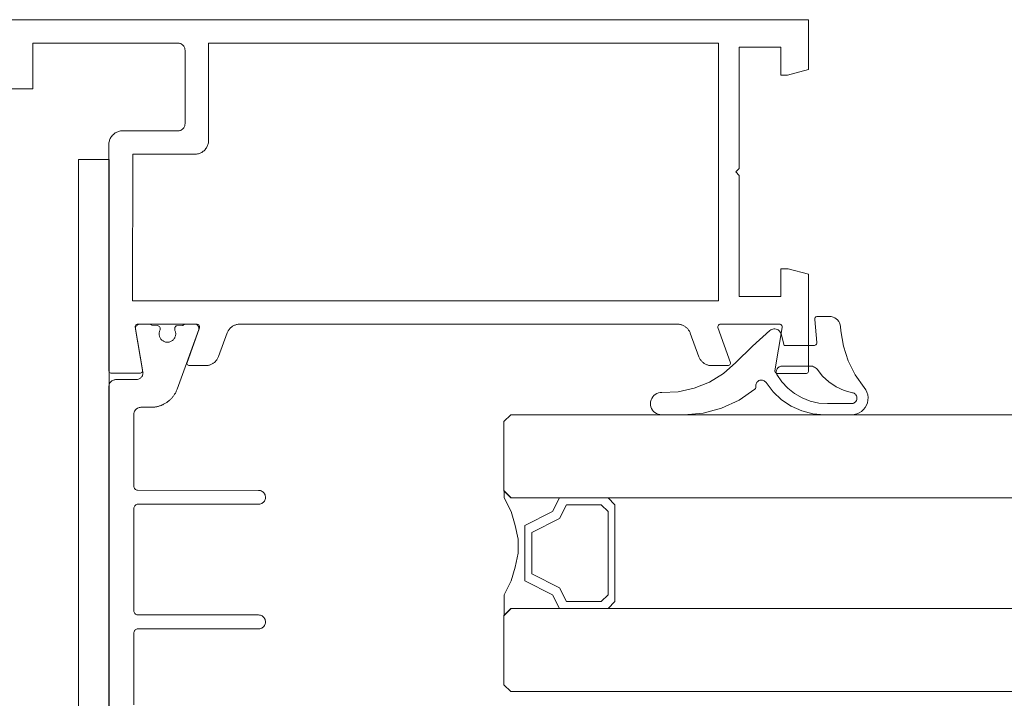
# Paper-space layout 'AD-02 DETAL MONTAŻU DRZWI' of a CAD drawing. Header units: millimetres. Extents: x 0 to 594, y 0 to 550.
# Tile 35 of 99: x 129 to 143, y 216 to 226. Entities that reach past the tile are written whole.
import ezdxf
from ezdxf.xclip import XClip

# ---------------------------------------------------------------- set-up
doc = ezdxf.new("R2010")
doc.units = ezdxf.units.MM
doc.header["$MEASUREMENT"] = 0
doc.header["$XCLIPFRAME"] = 0
doc.layers.add('A_stolarka_Nr_pióra__1', color=7, linetype='Continuous', lineweight=20)
doc.layers.add('A_stolarka_Nr_pióra__2', color=8, linetype='Continuous', lineweight=13)

# ---------------------------------------------------------------- blocks, each defined once
blk = doc.blocks.new('Rysunek_2_2', base_point=(-46914.584, -27095.2))
at = {"layer": 'A_stolarka_Nr_pióra__1', "color": 7, "linetype": 'Continuous', "lineweight": 20, "ltscale": 0.2}
for p, q in [((136.242, 219.952), (136.142, 219.852)), ((136.242, 219.952), (157.585, 219.952)), ((136.142, 218.852), (136.142, 219.852)), ((136.242, 218.752), (136.142, 218.852)), ((136.242, 218.752), (157.585, 218.752)), ((136.242, 217.152), (136.142, 217.052)), ((136.242, 217.152), (157.585, 217.152)), ((136.142, 216.052), (136.142, 217.052)), ((136.242, 215.952), (136.142, 216.052)), ((136.242, 215.952), (157.585, 215.952))]:
    blk.add_line(p, q, dxfattribs=at)
at = {"layer": 'A_stolarka_Nr_pióra__1', "color": 7, "linetype": 'Continuous', "lineweight": 20, "ltscale": 0.2, "flags": 128}
for points in [[(127.536, 225.657), (140.541, 225.658), (140.541, 224.939), (140.241, 224.859), (140.141, 224.859), (140.141, 225.259), (139.541, 225.259), (139.541, 223.509), (139.491, 223.459), (139.541, 223.409), (139.542, 221.659), (140.142, 221.659), (140.142, 222.059), (140.248, 222.059), (140.542, 221.98), (140.543, 220.588), (140.541, 220.577), (140.537, 220.567), (140.53, 220.559), (140.522, 220.553), (140.512, 220.549), (140.093, 220.548), (140.083, 220.549), (140.074, 220.553), (140.065, 220.559), (140.059, 220.568), (140.055, 220.577), (140.054, 220.587), (140.163, 221.211), (140.163, 221.222), (140.161, 221.232), (140.156, 221.241), (140.149, 221.249), (140.141, 221.255), (140.131, 221.258), (140.11, 221.258), (140.1, 221.26), (139.96, 221.26), (139.95, 221.259), (139.272, 221.26), (139.261, 221.258), (139.251, 221.254), (139.242, 221.246), (139.236, 221.236), (139.233, 221.226), (139.233, 221.214), (139.416, 220.702), (139.415, 220.692), (139.411, 220.681), (139.404, 220.673), (139.396, 220.666), (139.386, 220.662), (139.146, 220.661), (139.135, 220.661), (139.125, 220.662), (139.114, 220.663), (139.104, 220.665), (139.094, 220.668), (139.084, 220.671), (139.074, 220.674), (139.065, 220.678), (139.055, 220.682), (139.046, 220.687), (139.037, 220.693), (139.029, 220.699), (139.02, 220.705), (139.013, 220.712), (139.005, 220.719), (138.998, 220.726), (138.991, 220.734), (138.985, 220.742), (138.979, 220.751), (138.973, 220.76), (138.968, 220.769), (138.964, 220.778), (138.959, 220.788), (138.835, 221.128), (138.832, 221.138), (138.827, 221.147), (138.822, 221.157), (138.817, 221.166), (138.811, 221.174), (138.805, 221.183), (138.799, 221.191), (138.792, 221.198), (138.784, 221.206), (138.777, 221.213), (138.768, 221.219), (138.76, 221.225), (138.751, 221.231), (138.742, 221.236), (138.733, 221.241), (138.723, 221.245), (138.714, 221.249), (138.704, 221.252), (138.694, 221.254), (138.684, 221.257), (138.673, 221.258), (138.663, 221.259), (138.653, 221.26), (132.336, 221.26), (132.326, 221.26), (132.315, 221.259), (132.305, 221.258), (132.295, 221.256), (132.284, 221.254), (132.274, 221.251), (132.264, 221.247), (132.255, 221.244), (132.245, 221.239), (132.236, 221.234), (132.227, 221.229), (132.218, 221.223), (132.21, 221.217), (132.201, 221.21), (132.194, 221.203), (132.186, 221.195), (132.18, 221.187), (132.173, 221.179), (132.167, 221.17), (132.161, 221.162), (132.156, 221.152), (132.152, 221.143), (132.148, 221.133), (132.024, 220.793), (132.02, 220.783), (132.015, 220.773), (132.011, 220.764), (132.005, 220.755), (132, 220.747), (131.993, 220.738), (131.987, 220.73), (131.98, 220.722), (131.973, 220.715), (131.965, 220.708), (131.957, 220.702), (131.948, 220.696), (131.939, 220.69), (131.93, 220.685), (131.921, 220.68), (131.912, 220.676), (131.902, 220.672), (131.892, 220.669), (131.882, 220.666), (131.872, 220.664), (131.862, 220.663), (131.851, 220.662), (131.841, 220.661), (131.605, 220.661), (131.594, 220.662), (131.584, 220.667), (131.576, 220.674), (131.57, 220.683), (131.566, 220.693), (131.747, 221.206), (131.749, 221.218), (131.748, 221.229), (131.744, 221.24), (131.737, 221.249), (131.728, 221.256), (131.717, 221.26), (130.858, 221.262), (130.847, 221.26), (130.838, 221.256), (130.83, 221.25), (130.823, 221.242), (130.819, 221.232), (130.818, 221.222), (130.927, 220.598), (130.927, 220.588), (130.925, 220.578), (130.921, 220.568), (130.914, 220.561), (130.905, 220.555), (130.895, 220.552), (130.479, 220.551), (130.468, 220.553), (130.458, 220.557), (130.45, 220.563), (130.444, 220.572), (130.44, 220.582), (130.44, 223.854), (130.44, 223.867), (130.442, 223.88), (130.444, 223.893), (130.447, 223.906), (130.451, 223.919), (130.456, 223.932), (130.461, 223.944), (130.468, 223.955), (130.475, 223.967), (130.483, 223.977), (130.492, 223.988), (130.501, 223.997), (130.511, 224.006), (130.521, 224.015), (130.532, 224.022), (130.544, 224.029), (130.556, 224.035), (130.568, 224.04), (130.581, 224.045), (130.593, 224.048), (130.607, 224.051), (130.62, 224.052), (130.633, 224.053), (131.44, 224.053), (131.453, 224.054), (131.463, 224.056), (131.473, 224.059), (131.482, 224.063), (131.491, 224.067), (131.502, 224.075), (131.509, 224.082), (131.516, 224.089), (131.522, 224.097), (131.527, 224.105), (131.532, 224.114), (131.535, 224.124), (131.538, 224.134), (131.539, 224.143), (131.54, 224.153), (131.54, 225.218), (131.539, 225.228), (131.538, 225.238), (131.535, 225.247), (131.532, 225.257), (131.527, 225.266), (131.522, 225.274), (131.516, 225.282), (131.509, 225.29), (131.502, 225.296), (131.491, 225.304), (131.482, 225.309), (131.473, 225.312), (131.463, 225.315), (131.453, 225.317), (131.44, 225.318), (129.343, 225.318), (129.343, 224.658), (128.943, 224.658)], [(127.536, 225.657), (140.541, 225.658), (140.541, 224.939), (140.241, 224.859), (140.141, 224.859), (140.141, 225.259), (139.541, 225.259), (139.541, 223.509), (139.491, 223.459), (139.541, 223.409), (139.542, 221.659), (140.142, 221.659), (140.142, 222.059), (140.248, 222.059), (140.542, 221.98), (140.543, 220.588), (140.541, 220.577), (140.537, 220.567), (140.53, 220.559), (140.522, 220.553), (140.512, 220.549), (140.093, 220.548), (140.083, 220.549), (140.074, 220.553), (140.065, 220.559), (140.059, 220.568), (140.055, 220.577), (140.054, 220.587), (140.163, 221.211), (140.163, 221.222), (140.161, 221.232), (140.156, 221.241), (140.149, 221.249), (140.141, 221.255), (140.131, 221.258), (140.11, 221.258), (140.1, 221.26), (139.96, 221.26), (139.95, 221.259), (139.272, 221.26), (139.261, 221.258), (139.251, 221.254), (139.242, 221.246), (139.236, 221.236), (139.233, 221.226), (139.233, 221.214), (139.416, 220.702), (139.415, 220.692), (139.411, 220.681), (139.404, 220.673), (139.396, 220.666), (139.386, 220.662), (139.146, 220.661), (139.135, 220.661), (139.125, 220.662), (139.114, 220.663), (139.104, 220.665), (139.094, 220.668), (139.084, 220.671), (139.074, 220.674), (139.065, 220.678), (139.055, 220.682), (139.046, 220.687), (139.037, 220.693), (139.029, 220.699), (139.02, 220.705), (139.013, 220.712), (139.005, 220.719), (138.998, 220.726), (138.991, 220.734), (138.985, 220.742), (138.979, 220.751), (138.973, 220.76), (138.968, 220.769), (138.964, 220.778), (138.959, 220.788), (138.835, 221.128), (138.832, 221.138), (138.827, 221.147), (138.822, 221.157), (138.817, 221.166), (138.811, 221.174), (138.805, 221.183), (138.799, 221.191), (138.792, 221.198), (138.784, 221.206), (138.777, 221.213), (138.768, 221.219), (138.76, 221.225), (138.751, 221.231), (138.742, 221.236), (138.733, 221.241), (138.723, 221.245), (138.714, 221.249), (138.704, 221.252), (138.694, 221.254), (138.684, 221.257), (138.673, 221.258), (138.663, 221.259), (138.653, 221.26), (132.336, 221.26), (132.326, 221.26), (132.315, 221.259), (132.305, 221.258), (132.295, 221.256), (132.284, 221.254), (132.274, 221.251), (132.264, 221.247), (132.255, 221.244), (132.245, 221.239), (132.236, 221.234), (132.227, 221.229), (132.218, 221.223), (132.21, 221.217), (132.201, 221.21), (132.194, 221.203), (132.186, 221.195), (132.18, 221.187), (132.173, 221.179), (132.167, 221.17), (132.161, 221.162), (132.156, 221.152), (132.152, 221.143), (132.148, 221.133), (132.024, 220.793), (132.02, 220.783), (132.015, 220.773), (132.011, 220.764), (132.005, 220.755), (132, 220.747), (131.993, 220.738), (131.987, 220.73), (131.98, 220.722), (131.973, 220.715), (131.965, 220.708), (131.957, 220.702), (131.948, 220.696), (131.939, 220.69), (131.93, 220.685), (131.921, 220.68), (131.912, 220.676), (131.902, 220.672), (131.892, 220.669), (131.882, 220.666), (131.872, 220.664), (131.862, 220.663), (131.851, 220.662), (131.841, 220.661), (131.605, 220.661), (131.594, 220.662), (131.584, 220.667), (131.576, 220.674), (131.57, 220.683), (131.566, 220.693), (131.747, 221.206), (131.749, 221.218), (131.748, 221.229), (131.744, 221.24), (131.737, 221.249), (131.728, 221.256), (131.717, 221.26), (130.858, 221.262), (130.847, 221.26), (130.838, 221.256), (130.83, 221.25), (130.823, 221.242), (130.819, 221.232), (130.818, 221.222), (130.927, 220.598), (130.927, 220.588), (130.925, 220.578), (130.921, 220.568), (130.914, 220.561), (130.905, 220.555), (130.895, 220.552), (130.479, 220.551), (130.468, 220.553), (130.458, 220.557), (130.45, 220.563), (130.444, 220.572), (130.44, 220.582), (130.44, 223.854), (130.44, 223.867), (130.442, 223.88), (130.444, 223.893), (130.447, 223.906), (130.451, 223.919), (130.456, 223.932), (130.461, 223.944), (130.468, 223.955), (130.475, 223.967), (130.483, 223.977), (130.492, 223.988), (130.501, 223.997), (130.511, 224.006), (130.521, 224.015), (130.532, 224.022), (130.544, 224.029), (130.556, 224.035), (130.568, 224.04), (130.581, 224.045), (130.593, 224.048), (130.607, 224.051), (130.62, 224.052), (130.633, 224.053), (131.44, 224.053), (131.453, 224.054), (131.463, 224.056), (131.473, 224.059), (131.482, 224.063), (131.491, 224.067), (131.502, 224.075), (131.509, 224.082), (131.516, 224.089), (131.522, 224.097), (131.527, 224.105), (131.532, 224.114), (131.535, 224.124), (131.538, 224.134), (131.539, 224.143), (131.54, 224.153), (131.54, 225.218), (131.539, 225.228), (131.538, 225.238), (131.535, 225.247), (131.532, 225.257), (131.527, 225.266), (131.522, 225.274), (131.516, 225.282), (131.509, 225.29), (131.502, 225.296), (131.491, 225.304), (131.482, 225.309), (131.473, 225.312), (131.463, 225.315), (131.453, 225.317), (131.44, 225.318), (129.343, 225.318), (129.343, 224.658), (128.943, 224.658)], [(130.442, 215.352), (130.442, 220.359), (130.442, 220.369), (130.444, 220.379), (130.446, 220.389), (130.45, 220.398), (130.455, 220.41), (130.461, 220.418), (130.467, 220.426), (130.477, 220.435), (130.485, 220.441), (130.496, 220.448), (130.506, 220.452), (130.515, 220.455), (130.525, 220.458), (130.535, 220.459), (130.542, 220.459), (130.834, 220.459), (130.845, 220.46), (130.856, 220.461), (130.867, 220.465), (130.877, 220.469), (130.887, 220.474), (130.896, 220.481), (130.904, 220.488), (130.912, 220.496), (130.918, 220.505), (130.924, 220.515), (130.928, 220.525), (130.931, 220.536), (130.933, 220.547), (130.934, 220.558), (130.933, 220.569), (130.824, 221.189), (130.823, 221.2), (130.825, 221.211), (130.828, 221.221), (130.833, 221.231), (130.84, 221.24), (130.848, 221.247), (130.858, 221.253), (130.868, 221.257), (130.879, 221.259), (131.021, 221.259), (131.031, 221.258), (131.042, 221.255), (131.051, 221.251), (131.06, 221.244), (131.141, 221.239), (131.151, 221.238), (131.161, 221.233), (131.169, 221.227), (131.176, 221.218), (131.18, 221.208), (131.181, 221.187), (131.179, 221.177), (131.173, 221.16), (131.17, 221.15), (131.168, 221.14), (131.166, 221.13), (131.166, 221.12), (131.166, 221.11), (131.167, 221.1), (131.169, 221.09), (131.172, 221.08), (131.176, 221.07), (131.18, 221.061), (131.186, 221.052), (131.192, 221.044), (131.199, 221.036), (131.206, 221.029), (131.214, 221.023), (131.222, 221.017), (131.231, 221.012), (131.241, 221.008), (131.25, 221.004), (131.26, 221.002), (131.27, 221), (131.28, 220.999), (131.291, 220.999), (131.301, 221), (131.311, 221.002), (131.321, 221.004), (131.331, 221.008), (131.34, 221.012), (131.349, 221.017), (131.357, 221.023), (131.365, 221.029), (131.373, 221.036), (131.379, 221.044), (131.385, 221.052), (131.391, 221.061), (131.395, 221.07), (131.399, 221.08), (131.402, 221.09), (131.404, 221.1), (131.405, 221.11), (131.406, 221.12), (131.405, 221.13), (131.404, 221.14), (131.401, 221.15), (131.398, 221.16), (131.394, 221.17), (131.391, 221.18), (131.391, 221.199), (131.392, 221.21), (131.396, 221.219), (131.403, 221.228), (131.411, 221.234), (131.421, 221.238), (131.506, 221.239), (131.513, 221.246), (131.522, 221.252), (131.532, 221.256), (131.543, 221.259), (131.681, 221.259), (131.693, 221.258), (131.705, 221.254), (131.716, 221.248), (131.725, 221.24), (131.732, 221.23), (131.738, 221.219), (131.741, 221.207), (131.741, 221.195), (131.739, 221.183), (131.426, 220.322), (131.422, 220.312), (131.418, 220.303), (131.414, 220.293), (131.41, 220.284), (131.405, 220.275), (131.4, 220.265), (131.395, 220.256), (131.39, 220.248), (131.384, 220.239), (131.378, 220.23), (131.372, 220.222), (131.366, 220.213), (131.359, 220.205), (131.353, 220.197), (131.346, 220.19), (131.339, 220.182), (131.331, 220.175), (131.324, 220.167), (131.316, 220.16), (131.308, 220.154), (131.3, 220.147), (131.292, 220.141), (131.284, 220.134), (131.275, 220.128), (131.267, 220.123), (131.258, 220.117), (131.249, 220.112), (131.24, 220.107), (131.23, 220.102), (131.221, 220.097), (131.212, 220.093), (131.202, 220.089), (131.193, 220.085), (131.183, 220.082), (131.173, 220.078), (131.163, 220.075), (131.153, 220.072), (131.143, 220.07), (131.133, 220.068), (131.122, 220.066), (131.112, 220.064), (131.102, 220.062), (131.092, 220.061), (131.081, 220.06), (131.071, 220.06), (131.06, 220.059), (131.05, 220.059), (130.902, 220.059), (130.892, 220.058), (130.878, 220.056), (130.866, 220.052), (130.856, 220.048), (130.848, 220.043), (130.84, 220.037), (130.83, 220.029), (130.823, 220.021), (130.816, 220.01), (130.811, 220.001), (130.807, 219.992), (130.804, 219.982), (130.802, 219.972), (130.802, 219.962), (130.802, 218.919), (130.802, 218.909), (130.805, 218.899), (130.81, 218.888), (130.816, 218.88), (130.824, 218.872), (130.833, 218.866), (130.842, 218.862), (130.854, 218.86), (132.602, 218.859), (132.615, 218.858), (132.628, 218.855), (132.641, 218.851), (132.653, 218.845), (132.664, 218.837), (132.673, 218.829), (132.682, 218.818), (132.689, 218.807), (132.695, 218.795), (132.699, 218.782), (132.701, 218.769), (132.701, 218.756), (132.7, 218.742), (132.697, 218.729), (132.692, 218.717), (132.686, 218.705), (132.678, 218.694), (132.669, 218.685), (132.658, 218.677), (132.647, 218.67), (132.634, 218.665), (132.622, 218.661), (132.608, 218.659), (130.862, 218.659), (130.85, 218.658), (130.84, 218.655), (130.829, 218.65), (130.821, 218.643), (130.814, 218.636), (130.809, 218.628), (130.804, 218.617), (130.802, 218.607), (130.802, 217.119), (130.802, 217.109), (130.805, 217.099), (130.81, 217.088), (130.816, 217.08), (130.824, 217.072), (130.833, 217.066), (130.842, 217.062), (130.854, 217.06), (132.602, 217.059), (132.615, 217.058), (132.628, 217.055), (132.641, 217.051), (132.653, 217.045), (132.664, 217.037), (132.673, 217.029), (132.682, 217.018), (132.689, 217.007), (132.695, 216.995), (132.699, 216.982), (132.701, 216.969), (132.701, 216.956), (132.7, 216.942), (132.697, 216.929), (132.692, 216.917), (132.686, 216.905), (132.678, 216.894), (132.669, 216.885), (132.658, 216.877), (132.647, 216.87), (132.634, 216.865), (132.622, 216.861), (132.608, 216.859), (130.862, 216.859), (130.85, 216.858), (130.84, 216.855), (130.829, 216.85), (130.821, 216.843), (130.814, 216.836), (130.809, 216.828), (130.804, 216.817), (130.802, 216.807), (130.802, 215.759)], [(130.442, 215.352), (130.442, 220.359), (130.442, 220.369), (130.444, 220.379), (130.446, 220.389), (130.45, 220.398), (130.455, 220.41), (130.461, 220.418), (130.467, 220.426), (130.477, 220.435), (130.485, 220.441), (130.496, 220.448), (130.506, 220.452), (130.515, 220.455), (130.525, 220.458), (130.535, 220.459), (130.542, 220.459), (130.834, 220.459), (130.845, 220.46), (130.856, 220.461), (130.867, 220.465), (130.877, 220.469), (130.887, 220.474), (130.896, 220.481), (130.904, 220.488), (130.912, 220.496), (130.918, 220.505), (130.924, 220.515), (130.928, 220.525), (130.931, 220.536), (130.933, 220.547), (130.934, 220.558), (130.933, 220.569), (130.824, 221.189), (130.823, 221.2), (130.825, 221.211), (130.828, 221.221), (130.833, 221.231), (130.84, 221.24), (130.848, 221.247), (130.858, 221.253), (130.868, 221.257), (130.879, 221.259), (131.021, 221.259), (131.031, 221.258), (131.042, 221.255), (131.051, 221.251), (131.06, 221.244), (131.141, 221.239), (131.151, 221.238), (131.161, 221.233), (131.169, 221.227), (131.176, 221.218), (131.18, 221.208), (131.181, 221.187), (131.179, 221.177), (131.173, 221.16), (131.17, 221.15), (131.168, 221.14), (131.166, 221.13), (131.166, 221.12), (131.166, 221.11), (131.167, 221.1), (131.169, 221.09), (131.172, 221.08), (131.176, 221.07), (131.18, 221.061), (131.186, 221.052), (131.192, 221.044), (131.199, 221.036), (131.206, 221.029), (131.214, 221.023), (131.222, 221.017), (131.231, 221.012), (131.241, 221.008), (131.25, 221.004), (131.26, 221.002), (131.27, 221), (131.28, 220.999), (131.291, 220.999), (131.301, 221), (131.311, 221.002), (131.321, 221.004), (131.331, 221.008), (131.34, 221.012), (131.349, 221.017), (131.357, 221.023), (131.365, 221.029), (131.373, 221.036), (131.379, 221.044), (131.385, 221.052), (131.391, 221.061), (131.395, 221.07), (131.399, 221.08), (131.402, 221.09), (131.404, 221.1), (131.405, 221.11), (131.406, 221.12), (131.405, 221.13), (131.404, 221.14), (131.401, 221.15), (131.398, 221.16), (131.394, 221.17), (131.391, 221.18), (131.391, 221.199), (131.392, 221.21), (131.396, 221.219), (131.403, 221.228), (131.411, 221.234), (131.421, 221.238), (131.506, 221.239), (131.513, 221.246), (131.522, 221.252), (131.532, 221.256), (131.543, 221.259), (131.681, 221.259), (131.693, 221.258), (131.705, 221.254), (131.716, 221.248), (131.725, 221.24), (131.732, 221.23), (131.738, 221.219), (131.741, 221.207), (131.741, 221.195), (131.739, 221.183), (131.426, 220.322), (131.422, 220.312), (131.418, 220.303), (131.414, 220.293), (131.41, 220.284), (131.405, 220.275), (131.4, 220.265), (131.395, 220.256), (131.39, 220.248), (131.384, 220.239), (131.378, 220.23), (131.372, 220.222), (131.366, 220.213), (131.359, 220.205), (131.353, 220.197), (131.346, 220.19), (131.339, 220.182), (131.331, 220.175), (131.324, 220.167), (131.316, 220.16), (131.308, 220.154), (131.3, 220.147), (131.292, 220.141), (131.284, 220.134), (131.275, 220.128), (131.267, 220.123), (131.258, 220.117), (131.249, 220.112), (131.24, 220.107), (131.23, 220.102), (131.221, 220.097), (131.212, 220.093), (131.202, 220.089), (131.193, 220.085), (131.183, 220.082), (131.173, 220.078), (131.163, 220.075), (131.153, 220.072), (131.143, 220.07), (131.133, 220.068), (131.122, 220.066), (131.112, 220.064), (131.102, 220.062), (131.092, 220.061), (131.081, 220.06), (131.071, 220.06), (131.06, 220.059), (131.05, 220.059), (130.902, 220.059), (130.892, 220.058), (130.878, 220.056), (130.866, 220.052), (130.856, 220.048), (130.848, 220.043), (130.84, 220.037), (130.83, 220.029), (130.823, 220.021), (130.816, 220.01), (130.811, 220.001), (130.807, 219.992), (130.804, 219.982), (130.802, 219.972), (130.802, 219.962), (130.802, 218.919), (130.802, 218.909), (130.805, 218.899), (130.81, 218.888), (130.816, 218.88), (130.824, 218.872), (130.833, 218.866), (130.842, 218.862), (130.854, 218.86), (132.602, 218.859), (132.615, 218.858), (132.628, 218.855), (132.641, 218.851), (132.653, 218.845), (132.664, 218.837), (132.673, 218.829), (132.682, 218.818), (132.689, 218.807), (132.695, 218.795), (132.699, 218.782), (132.701, 218.769), (132.701, 218.756), (132.7, 218.742), (132.697, 218.729), (132.692, 218.717), (132.686, 218.705), (132.678, 218.694), (132.669, 218.685), (132.658, 218.677), (132.647, 218.67), (132.634, 218.665), (132.622, 218.661), (132.608, 218.659), (130.862, 218.659), (130.85, 218.658), (130.84, 218.655), (130.829, 218.65), (130.821, 218.643), (130.814, 218.636), (130.809, 218.628), (130.804, 218.617), (130.802, 218.607), (130.802, 217.119), (130.802, 217.109), (130.805, 217.099), (130.81, 217.088), (130.816, 217.08), (130.824, 217.072), (130.833, 217.066), (130.842, 217.062), (130.854, 217.06), (132.602, 217.059), (132.615, 217.058), (132.628, 217.055), (132.641, 217.051), (132.653, 217.045), (132.664, 217.037), (132.673, 217.029), (132.682, 217.018), (132.689, 217.007), (132.695, 216.995), (132.699, 216.982), (132.701, 216.969), (132.701, 216.956), (132.7, 216.942), (132.697, 216.929), (132.692, 216.917), (132.686, 216.905), (132.678, 216.894), (132.669, 216.885), (132.658, 216.877), (132.647, 216.87), (132.634, 216.865), (132.622, 216.861), (132.608, 216.859), (130.862, 216.859), (130.85, 216.858), (130.84, 216.855), (130.829, 216.85), (130.821, 216.843), (130.814, 216.836), (130.809, 216.828), (130.804, 216.817), (130.802, 216.807), (130.802, 215.759)]]:
    blk.add_lwpolyline(points, dxfattribs=at)
for points in [[(130.785, 223.714), (131.68, 223.714), (131.693, 223.714), (131.706, 223.715), (131.72, 223.718), (131.733, 223.721), (131.745, 223.725), (131.758, 223.729), (131.77, 223.735), (131.782, 223.741), (131.793, 223.749), (131.804, 223.757), (131.814, 223.765), (131.824, 223.774), (131.832, 223.784), (131.841, 223.795), (131.848, 223.806), (131.855, 223.817), (131.861, 223.829), (131.866, 223.842), (131.871, 223.854), (131.874, 223.867), (131.877, 223.88), (131.879, 223.893), (131.88, 223.907), (131.88, 225.319), (139.241, 225.319), (139.241, 221.599), (130.78, 221.599)], [(130.785, 223.714), (131.68, 223.714), (131.693, 223.714), (131.706, 223.715), (131.72, 223.718), (131.733, 223.721), (131.745, 223.725), (131.758, 223.729), (131.77, 223.735), (131.782, 223.741), (131.793, 223.749), (131.804, 223.757), (131.814, 223.765), (131.824, 223.774), (131.832, 223.784), (131.841, 223.795), (131.848, 223.806), (131.855, 223.817), (131.861, 223.829), (131.866, 223.842), (131.871, 223.854), (131.874, 223.867), (131.877, 223.88), (131.879, 223.893), (131.88, 223.907), (131.88, 225.319), (139.241, 225.319), (139.241, 221.599), (130.78, 221.599)], [(130.002, 212.036), (130.443, 212.036), (130.443, 223.637), (130.002, 223.637)], [(130.002, 212.036), (130.443, 212.036), (130.443, 223.637), (130.002, 223.637)], [(136.948, 218.752), (136.848, 218.552), (136.448, 218.352), (136.448, 217.552), (136.848, 217.352), (136.948, 217.152), (136.248, 217.152), (136.148, 217.052), (136.148, 217.352), (136.248, 217.552), (136.308, 217.752), (136.348, 217.952), (136.348, 218.152), (136.308, 218.352), (136.248, 218.552), (136.148, 218.752), (136.148, 218.852), (136.248, 218.752)], [(136.948, 218.752), (136.848, 218.552), (136.448, 218.352), (136.448, 217.552), (136.848, 217.352), (136.948, 217.152), (136.248, 217.152), (136.148, 217.052), (136.148, 217.352), (136.248, 217.552), (136.308, 217.752), (136.348, 217.952), (136.348, 218.152), (136.308, 218.352), (136.248, 218.552), (136.148, 218.752), (136.148, 218.852), (136.248, 218.752)], [(137.648, 217.152), (137.748, 217.252), (137.748, 218.652), (137.648, 218.752), (136.948, 218.752), (136.848, 218.552), (136.448, 218.352), (136.448, 217.552), (136.848, 217.352), (136.948, 217.152)], [(137.648, 217.152), (137.748, 217.252), (137.748, 218.652), (137.648, 218.752), (136.948, 218.752), (136.848, 218.552), (136.448, 218.352), (136.448, 217.552), (136.848, 217.352), (136.948, 217.152)], [(137.648, 217.152), (137.748, 217.252), (137.748, 218.652), (137.648, 218.752), (136.948, 218.752), (136.848, 218.552), (136.448, 218.352), (136.448, 217.552), (136.848, 217.352), (136.948, 217.152)], [(137.648, 217.152), (137.748, 217.252), (137.748, 218.652), (137.648, 218.752), (136.948, 218.752), (136.848, 218.552), (136.448, 218.352), (136.448, 217.552), (136.848, 217.352), (136.948, 217.152)], [(137.548, 217.252), (137.648, 217.352), (137.648, 218.552), (137.548, 218.652), (137.048, 218.652), (136.948, 218.452), (136.548, 218.252), (136.548, 217.652), (136.948, 217.452), (137.048, 217.252)], [(137.548, 217.252), (137.648, 217.352), (137.648, 218.552), (137.548, 218.652), (137.048, 218.652), (136.948, 218.452), (136.548, 218.252), (136.548, 217.652), (136.948, 217.452), (137.048, 217.252)], [(137.548, 217.252), (137.648, 217.352), (137.648, 218.552), (137.548, 218.652), (137.048, 218.652), (136.948, 218.452), (136.548, 218.252), (136.548, 217.652), (136.948, 217.452), (137.048, 217.252)], [(137.548, 217.252), (137.648, 217.352), (137.648, 218.552), (137.548, 218.652), (137.048, 218.652), (136.948, 218.452), (136.548, 218.252), (136.548, 217.652), (136.948, 217.452), (137.048, 217.252)]]:
    blk.add_lwpolyline(points, close=True, dxfattribs=at)
at = {"layer": 'A_stolarka_Nr_pióra__2', "color": 8, "linetype": 'Continuous', "lineweight": 13, "ltscale": 0.2, "flags": 128}
for points in [[(140.632, 221.328), (140.66, 220.995), (140.66, 220.983), (140.655, 220.972), (140.648, 220.962), (140.638, 220.956), (140.627, 220.952), (140.191, 220.952), (140.147, 221.118), (140.142, 221.132), (140.135, 221.146), (140.125, 221.158), (140.114, 221.169), (140.102, 221.178), (140.088, 221.185), (140.073, 221.189), (140.058, 221.191), (140.042, 221.191), (140.027, 221.189), (140.012, 221.184), (139.999, 221.177), (139.986, 221.169), (139.732, 220.944), (139.491, 220.705), (139.313, 220.548), (139.112, 220.423), (138.893, 220.334), (138.662, 220.283), (138.426, 220.272), (138.401, 220.271), (138.376, 220.266), (138.352, 220.257), (138.33, 220.244), (138.31, 220.228), (138.293, 220.209), (138.279, 220.188), (138.269, 220.165), (138.263, 220.14), (138.26, 220.115), (138.262, 220.089), (138.267, 220.065), (138.276, 220.041), (138.29, 220.019), (138.306, 220), (138.325, 219.983), (138.346, 219.97), (138.37, 219.96), (138.395, 219.954), (138.42, 219.952), (138.745, 219.952), (139.021, 219.976), (139.288, 220.047), (139.539, 220.163), (139.767, 220.321), (139.775, 220.33), (139.78, 220.34), (139.781, 220.352), (139.781, 220.372), (139.782, 220.384), (139.786, 220.397), (139.791, 220.409), (139.797, 220.42), (139.806, 220.429), (139.816, 220.438), (139.827, 220.444), (139.839, 220.449), (139.852, 220.451), (139.864, 220.452), (139.877, 220.45), (139.89, 220.447), (139.901, 220.441), (139.912, 220.434), (139.921, 220.425), (139.929, 220.415), (140.03, 220.282), (140.152, 220.168), (140.291, 220.075), (140.444, 220.007), (140.606, 219.966), (140.772, 219.952), (141.162, 219.952), (141.2, 219.955), (141.238, 219.964), (141.274, 219.98), (141.306, 220), (141.335, 220.026), (141.359, 220.056), (141.379, 220.09), (141.392, 220.126), (141.4, 220.164), (141.402, 220.203), (141.397, 220.241), (141.386, 220.278), (141.369, 220.313), (141.347, 220.345), (141.217, 220.529), (141.116, 220.73), (141.047, 220.944), (141.01, 221.166), (141.004, 221.226), (141, 221.252), (140.991, 221.277), (140.978, 221.3), (140.962, 221.321), (140.943, 221.338), (140.921, 221.353), (140.897, 221.363), (140.871, 221.37), (140.845, 221.372), (140.671, 221.372), (140.66, 221.37), (140.649, 221.365), (140.64, 221.356), (140.634, 221.346), (140.631, 221.334)], [(140.632, 221.328), (140.66, 220.995), (140.66, 220.983), (140.655, 220.972), (140.648, 220.962), (140.638, 220.956), (140.627, 220.952), (140.191, 220.952), (140.147, 221.118), (140.142, 221.132), (140.135, 221.146), (140.125, 221.158), (140.114, 221.169), (140.102, 221.178), (140.088, 221.185), (140.073, 221.189), (140.058, 221.191), (140.042, 221.191), (140.027, 221.189), (140.012, 221.184), (139.999, 221.177), (139.986, 221.169), (139.732, 220.944), (139.491, 220.705), (139.313, 220.548), (139.112, 220.423), (138.893, 220.334), (138.662, 220.283), (138.426, 220.272), (138.401, 220.271), (138.376, 220.266), (138.352, 220.257), (138.33, 220.244), (138.31, 220.228), (138.293, 220.209), (138.279, 220.188), (138.269, 220.165), (138.263, 220.14), (138.26, 220.115), (138.262, 220.089), (138.267, 220.065), (138.276, 220.041), (138.29, 220.019), (138.306, 220), (138.325, 219.983), (138.346, 219.97), (138.37, 219.96), (138.395, 219.954), (138.42, 219.952), (138.745, 219.952), (139.021, 219.976), (139.288, 220.047), (139.539, 220.163), (139.767, 220.321), (139.775, 220.33), (139.78, 220.34), (139.781, 220.352), (139.781, 220.372), (139.782, 220.384), (139.786, 220.397), (139.791, 220.409), (139.797, 220.42), (139.806, 220.429), (139.816, 220.438), (139.827, 220.444), (139.839, 220.449), (139.852, 220.451), (139.864, 220.452), (139.877, 220.45), (139.89, 220.447), (139.901, 220.441), (139.912, 220.434), (139.921, 220.425), (139.929, 220.415), (140.03, 220.282), (140.152, 220.168), (140.291, 220.075), (140.444, 220.007), (140.606, 219.966), (140.772, 219.952), (141.162, 219.952), (141.2, 219.955), (141.238, 219.964), (141.274, 219.98), (141.306, 220), (141.335, 220.026), (141.359, 220.056), (141.379, 220.09), (141.392, 220.126), (141.4, 220.164), (141.402, 220.203), (141.397, 220.241), (141.386, 220.278), (141.369, 220.313), (141.347, 220.345), (141.217, 220.529), (141.116, 220.73), (141.047, 220.944), (141.01, 221.166), (141.004, 221.226), (141, 221.252), (140.991, 221.277), (140.978, 221.3), (140.962, 221.321), (140.943, 221.338), (140.921, 221.353), (140.897, 221.363), (140.871, 221.37), (140.845, 221.372), (140.671, 221.372), (140.66, 221.37), (140.649, 221.365), (140.64, 221.356), (140.634, 221.346), (140.631, 221.334)], [(141.162, 220.112), (141.174, 220.113), (141.186, 220.116), (141.198, 220.121), (141.208, 220.127), (141.218, 220.135), (141.226, 220.144), (141.233, 220.155), (141.238, 220.166), (141.241, 220.178), (141.242, 220.191), (141.241, 220.203), (141.238, 220.215), (141.234, 220.227), (141.227, 220.237), (141.22, 220.247), (141.211, 220.255), (141.2, 220.262), (141.189, 220.267), (141.177, 220.27), (141.056, 220.304), (140.941, 220.356), (140.836, 220.425), (140.744, 220.509), (140.665, 220.608), (140.655, 220.62), (140.643, 220.631), (140.629, 220.64), (140.615, 220.646), (140.599, 220.651), (140.583, 220.652), (140.156, 220.652), (140.143, 220.651), (140.131, 220.648), (140.119, 220.643), (140.108, 220.636), (140.098, 220.627), (140.09, 220.617), (140.084, 220.606), (140.079, 220.594), (140.076, 220.581), (140.076, 220.569), (140.077, 220.556), (140.081, 220.543), (140.087, 220.532), (140.157, 220.428), (140.243, 220.336), (140.341, 220.258), (140.45, 220.195), (140.567, 220.149), (140.689, 220.121), (140.814, 220.112)], [(141.162, 220.112), (141.174, 220.113), (141.186, 220.116), (141.198, 220.121), (141.208, 220.127), (141.218, 220.135), (141.226, 220.144), (141.233, 220.155), (141.238, 220.166), (141.241, 220.178), (141.242, 220.191), (141.241, 220.203), (141.238, 220.215), (141.234, 220.227), (141.227, 220.237), (141.22, 220.247), (141.211, 220.255), (141.2, 220.262), (141.189, 220.267), (141.177, 220.27), (141.056, 220.304), (140.941, 220.356), (140.836, 220.425), (140.744, 220.509), (140.665, 220.608), (140.655, 220.62), (140.643, 220.631), (140.629, 220.64), (140.615, 220.646), (140.599, 220.651), (140.583, 220.652), (140.156, 220.652), (140.143, 220.651), (140.131, 220.648), (140.119, 220.643), (140.108, 220.636), (140.098, 220.627), (140.09, 220.617), (140.084, 220.606), (140.079, 220.594), (140.076, 220.581), (140.076, 220.569), (140.077, 220.556), (140.081, 220.543), (140.087, 220.532), (140.157, 220.428), (140.243, 220.336), (140.341, 220.258), (140.45, 220.195), (140.567, 220.149), (140.689, 220.121), (140.814, 220.112)]]:
    blk.add_lwpolyline(points, close=True, dxfattribs=at)

psp = doc.layouts.new('AD-02 DETAL MONTAŻU DRZWI')

# ---------------------------------------------------------------- block references
at = {"color": 37, "linetype": 'Continuous', "lineweight": 5, "true_color": 0x656532}
ref = psp.add_blockref('Rysunek_2_2', (-46914.584, -27095.2), dxfattribs=at)
XClip(ref).set_block_clipping_path([(33.2101829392, 4.9001792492), (292.97782874, 254.0652997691)])

doc.saveas('drawing.dxf')
